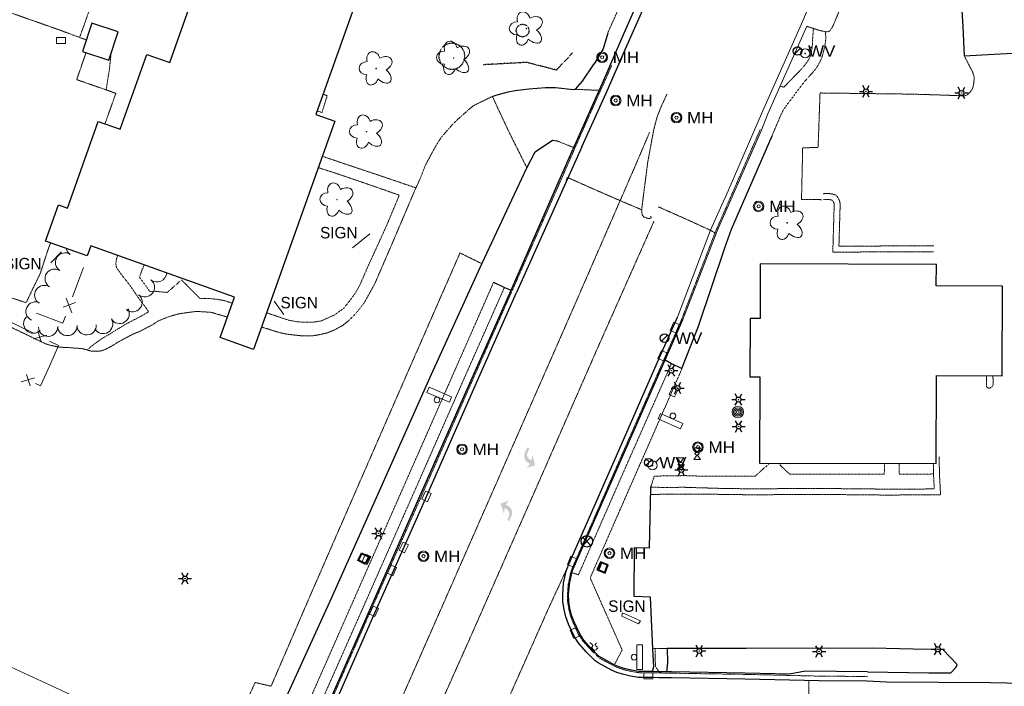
# Model space of a CAD drawing. Extents: x 386588 to 390135, y 96998 to 113606.
# Tile 9 of 92: x 387233 to 387647, y 97988 to 98268. Entities that reach past the tile are written whole.
import ezdxf
from ezdxf.enums import TextEntityAlignment as Align

# ---------------------------------------------------------------- set-up
doc = ezdxf.new("R2010")
doc.units = 0
doc.header["$MEASUREMENT"] = 0
for name, pattern in [('Wisdot1', [0.0625, 0.03125, -0.03125]), ('Wisdot2', [0.125, 0.0625, -0.0625]), ('Wisdot3', [0.1875, 0.125, -0.0625]), ('Wisdot5', [0.1, 0.05, -0.05]), ('Wisdot6', [0.375, 0.125, -0.0625, 0.03125, -0.0625, 0.03125, -0.0625])]:
    doc.linetypes.add(name, pattern=pattern)
for name, color, linetype, lineweight in [('E_BLD', 241, 'Continuous', 25), ('E_BLD_HvyDash', 241, 'Wisdot3', 25), ('E_DRN', 40, 'Continuous', 15), ('E_DTM_SlopeTop', 3, 'Wisdot1', 25), ('E_DWY', 2, 'Wisdot3', 15), ('E_LAND_Vegetation', 3, 'Continuous', 15), ('E_LTG', 21, 'Continuous', 25), ('E_MISCPROP', 30, 'Continuous', 15), ('E_MISCPROP_Railing', 30, 'Continuous', 15), ('E_PATH_Sidewalk', 2, 'Wisdot5', 15), ('E_RDWY', 21, 'Continuous', 25), ('E_RDWY_AsphConc', 200, 'Continuous', 25), ('E_RDWY_C_and_G', 21, 'Continuous', 25), ('E_RDWY_PavtEdge', 200, 'Wisdot3', 15), ('E_SGN', 21, 'Continuous', 15), ('E_SIG', 5, 'Continuous', 30), ('E_STRUCT_Joint', 200, 'Wisdot3', 15), ('E_UTL_AG', 30, 'Continuous', 15), ('E_UTL_MH', 30, 'Continuous', 15), ('E_UTL_W', 5, 'Continuous', 25), ('E_UTL_WHydrant', 4, 'Continuous', 15), ('E_WTR_FlowLine', 4, 'Wisdot6', 15), ('P_EC_Misc', 4, 'Wisdot2', 25), ('P_PM', 7, 'Continuous', 25)]:
    doc.layers.add(name, color=color, linetype=linetype, lineweight=lineweight)
doc.layers.add('P2S1_Complete', color=7, linetype='Continuous', lineweight=15, transparency=0.9)
doc.styles.add('Style-dot_font5', font='dot_font5.shx')

# ---------------------------------------------------------------- blocks, each defined once
blk = doc.blocks.new('BSGN')
at = {"layer": 'E_SGN', "style": 'Style-dot_font5'}
blk.add_text('SIGN', height=12, dxfattribs=at).set_placement((0.0004433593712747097, 0), align=Align.MIDDLE_CENTER)
blk = doc.blocks.new('HYD')
at = {"layer": 'E_UTL_WHydrant'}
for p, q in [((-3.83600000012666, 3.837999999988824), (-8.317000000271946, 8.317999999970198)), ((3.838999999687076, 3.837999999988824), (8.31899999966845, 8.317999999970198))]:
    blk.add_line(p, q, dxfattribs=at)
for radius in [5.484997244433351, 0.4195217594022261]:
    blk.add_circle((-0.000391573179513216, 0.0004718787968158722), radius, dxfattribs=at)
blk = doc.blocks.new('INLET')
at = {"layer": 'E_DRN', "flags": 128}
blk.add_lwpolyline([(-7.5, 10), (7.5, 10), (7.5, 0), (-7.5, 0)], close=True, dxfattribs=at)
blk = doc.blocks.new('LPOL')
at = {"layer": 'E_LTG'}
for p, q in [((-4, 0), (-1.5, 0)), ((-0.75, 1.299000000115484), (-2, 3.464000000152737)), ((0.75, 1.299000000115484), (2, 3.464000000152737)), ((1.5, 0), (4, 0)), ((-2, -3.464000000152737), (-0.75, -1.299000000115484)), ((2, -3.464000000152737), (0.75, -1.299000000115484))]:
    blk.add_line(p, q, dxfattribs=at)
for radius in [1.5, 1.5, 1.5, 0.125]:
    blk.add_circle((0, 0), radius, dxfattribs=at)
blk = doc.blocks.new('MH')
at = {"layer": 'E_UTL_MH'}
for radius in [5, 4, 1.5]:
    blk.add_circle((3.053387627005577e-05, -0.0003567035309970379), radius, dxfattribs=at)
at = {"layer": 'E_UTL_MH', "style": 'Style-dot_font5', "width": 1.111111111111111}
blk.add_text('MH', height=10.8, dxfattribs=at).set_placement((10, -0.001000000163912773), align=Align.MIDDLE_LEFT)
blk = doc.blocks.new('MTR')
at = {"layer": 'E_UTL_AG', "flags": 128}
for points in [[(-3.75, 6.495000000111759), (3.75, 6.495000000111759), (0, 1.25)], [(-3.75, -6.495000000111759), (3.75, -6.495000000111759), (0, -1.25)]]:
    blk.add_lwpolyline(points, close=True, dxfattribs=at)
at = {"layer": 'E_UTL_AG'}
blk.add_ellipse((0, 0), major_axis=(2.5, 0), ratio=0.5, dxfattribs=at)
blk = doc.blocks.new('PBX')
at = {"layer": 'E_SIG'}
for p, q in [((4.944999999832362, 5.103999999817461), (-5.132000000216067, -5.077000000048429)), ((-5.132000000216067, 5), (5.03899999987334, -5.171000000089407))]:
    blk.add_line(p, q, dxfattribs=at)
blk.add_circle((-8.966494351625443e-05, 0.0004826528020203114), 7.214024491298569, dxfattribs=at)
blk = doc.blocks.new('POLE')
at = {"layer": 'E_MISCPROP'}
for radius in [4.463423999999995, 3.347567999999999, 2.231711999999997, 1.115855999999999]:
    blk.add_circle((0.0004759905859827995, -0.00033181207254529), radius, dxfattribs=at)
blk = doc.blocks.new('SGN')
at = {"flags": 128}
blk.add_lwpolyline([(-15, 3.500000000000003), (-15, 10.5), (15, 10.5), (15, 3.499999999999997)], close=True, dxfattribs=at)
blk.add_circle((0, 0), 3.500000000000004)
blk = doc.blocks.new('SIGN')
at = {"layer": 'E_SGN', "lineweight": 13, "style": 'Style-dot_font5'}
blk.add_text('SIGN', height=12, dxfattribs=at).set_placement((0.0004433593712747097, 0), align=Align.MIDDLE_CENTER)
blk = doc.blocks.new('DTRE')
at = {"layer": 'E_LAND_Vegetation'}
blk.add_circle((-0.1836800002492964, 0), 0.1831067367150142, dxfattribs=at)
for centre, major_axis, ratio in [((-1.870302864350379, 5.319684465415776), (1.359319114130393, -4.981118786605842), 0.7828630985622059), ((4.055502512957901, 2.735869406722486), (-5.27227899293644, -2.928492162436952), 0.6919162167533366), ((-5.871854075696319, 0.1519894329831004), (4.932001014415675, -0.1226139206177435), 0.8320222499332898), ((-2.492468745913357, -5.243435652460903), (1.802061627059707, 4.856219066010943), 0.7168956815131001), ((3.542152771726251, -3.706719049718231), (-5.012431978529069, 4.581562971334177), 0.5602491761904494)]:
    blk.add_ellipse(centre, major_axis=major_axis, ratio=ratio, start_param=1.570796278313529, end_param=4.712388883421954, dxfattribs=at)
blk = doc.blocks.new('WV')
at = {"layer": 'E_UTL_W'}
blk.add_line((-2.82799999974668, -2.82799999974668), (2.828000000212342, 2.828000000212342), dxfattribs=at)
blk.add_circle((0.0003282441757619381, 0.0003653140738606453), 4, dxfattribs=at)
at = {"layer": 'E_UTL_W', "style": 'Style-dot_font5', "width": 1.111111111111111}
blk.add_text('WV', height=10.8, dxfattribs=at).set_placement((10, 0), align=Align.MIDDLE_LEFT)

msp = doc.modelspace()

# ---------------------------------------------------------------- hatches: boundary and pattern name
at = {"layer": 'P_PM', "linetype": 'Continuous', "lineweight": 25}
h = msp.add_hatch(color=7, dxfattribs=at)
edge = h.paths.add_edge_path()
edge.add_line((387447.4199958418, 98087.70032315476), (387446.5040313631, 98088.1015825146))
edge.add_line((387446.5040313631, 98088.1015825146), (387445.4651708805, 98085.7301504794))
edge.add_line((387445.4651708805, 98085.7301504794), (387445.496168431, 98085.80386614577))
edge.add_arc((387448.5016712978, 98084.48722113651), 3.281250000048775, 156.3428264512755, 246.3427839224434)
edge.add_line((387447.1850240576, 98081.48171924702), (387447.1063302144, 98081.51652578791))
edge.add_line((387447.1063302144, 98081.51652578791), (387447.7145306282, 98081.25008957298))
edge.add_line((387447.7145306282, 98081.25008957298), (387446.2209776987, 98079.49052580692))
edge.add_line((387446.2209776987, 98079.49052580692), (387449.7928917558, 98080.65622172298))
edge.add_line((387449.7928917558, 98080.65622172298), (387448.6681808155, 98085.03444913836))
edge.add_line((387448.6681808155, 98085.03444913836), (387448.3623344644, 98082.70131576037))
edge.add_line((387448.3623344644, 98082.70131576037), (387447.8377907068, 98082.93110034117))
edge.add_arc((387448.74067654, 98085.02746877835), 2.282534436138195, 156.6983504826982, 246.698917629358, ccw=False)
edge.add_line((387446.6443170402, 98085.93037536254), (387447.4199958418, 98087.70032315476))
h = msp.add_hatch(color=7, dxfattribs=at)
edge = h.paths.add_edge_path()
edge.add_line((387438.1713338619, 98057.56820494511), (387439.1110158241, 98057.22615551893))
edge.add_line((387439.1110158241, 98057.22615551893), (387439.9965817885, 98059.65899211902))
edge.add_line((387439.9965817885, 98059.65899211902), (387439.9703467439, 98059.58345027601))
edge.add_arc((387436.8870200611, 98060.70581302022), 3.281249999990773, 339.9979717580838, 429.9979292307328)
edge.add_line((387438.0093850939, 98063.78913886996), (387438.0901378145, 98063.7594199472))
edge.add_line((387438.0901378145, 98063.7594199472), (387437.4661889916, 98063.98654076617))
edge.add_line((387437.4661889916, 98063.98654076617), (387438.8445297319, 98065.83774086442))
edge.add_line((387438.8445297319, 98065.83774086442), (387435.354195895, 98064.44670286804))
edge.add_line((387435.354195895, 98064.44670286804), (387436.7557356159, 98060.14908301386))
edge.add_line((387436.7557356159, 98060.14908301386), (387436.9122201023, 98062.496968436))
edge.add_line((387436.9122201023, 98062.496968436), (387437.4503458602, 98062.30109149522))
edge.add_arc((387436.6829423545, 98060.15142749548), 2.282534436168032, -19.646504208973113, 70.3540629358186, ccw=False)
edge.add_line((387438.8325987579, 98059.38400271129), (387438.1713338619, 98057.56820494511))

# ---------------------------------------------------------------- linework, layer by layer
at = {"layer": 'E_BLD'}
for p, q in [((387296.2439999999, 98249.74200000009), (387317.23, 98308.57400000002)), ((387378.577, 98286.68999999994), (387357.632, 98227.9750000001)), ((387263.568, 98266.30899999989), (387259.628, 98254.44699999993)), ((387274.598, 98262.64500000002), (387263.568, 98266.30899999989)), ((387270.6570000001, 98250.78300000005), (387274.598, 98262.64500000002)), ((387259.628, 98254.44699999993), (387270.6570000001, 98250.78300000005)), ((387275.423, 98221.7080000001), (387286.645, 98253.16599999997)), ((387286.645, 98253.16599999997), (387296.2439999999, 98249.74200000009)), ((387253.25, 98188.58899999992), (387266.233, 98224.98600000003)), ((387266.233, 98224.98600000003), (387275.423, 98221.7080000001)), ((387365.709, 98225.09300000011), (387331.523, 98129.25900000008)), ((387357.632, 98227.9750000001), (387365.709, 98225.09300000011)), ((387244.0970000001, 98174.78399999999), (387249.4990000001, 98189.92699999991)), ((387249.4990000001, 98189.92699999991), (387253.25, 98188.58899999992)), ((387261.534, 98168.56400000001), (387244.0970000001, 98174.78399999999)), ((387263.0260000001, 98172.74600000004), (387261.534, 98168.56400000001)), ((387323.4809999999, 98151.1810000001), (387263.0260000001, 98172.74600000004)), ((387544.4639999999, 98165.21600000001), (387544.389, 98142.2479999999)), ((387618.4879999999, 98164.97699999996), (387544.4639999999, 98165.21600000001)), ((387618.4580000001, 98155.93399999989), (387618.4879999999, 98164.97699999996)), ((387646.2550000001, 98155.84499999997), (387618.4580000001, 98155.93399999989)), ((387646.1340000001, 98118.1939999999), (387646.2550000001, 98155.84499999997)), ((387317.4510000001, 98134.2790000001), (387323.4809999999, 98151.1810000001)), ((387540.2, 98142.26099999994), (387540.122, 98117.73200000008)), ((387544.389, 98142.2479999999), (387540.2, 98142.26099999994)), ((387331.523, 98129.25900000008), (387317.4510000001, 98134.2790000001)), ((387540.122, 98117.73200000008), (387544.247, 98117.71900000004)), ((387544.247, 98117.71900000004), (387544.1300000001, 98081.53099999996)), ((387618.433, 98081.29099999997), (387618.5530000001, 98118.28300000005)), ((387618.5530000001, 98118.28300000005), (387646.1340000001, 98118.1939999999)), ((387544.1300000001, 98081.53099999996), (387618.433, 98081.29099999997))]:
    msp.add_line(p, q, dxfattribs=at)
at = {"layer": 'E_BLD_HvyDash', "flags": 128}
for points in [[(387472.8769999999, 98006.22699999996), (387474.1669999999, 98004.83900000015)], [(387474.9550000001, 98005.16300000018), (387475.6359999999, 98005.96400000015)], [(387474.1669999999, 98004.83900000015), (387473.531, 98004.0669999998)], [(387473.531, 98004.0669999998), (387474.8459999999, 98002.62800000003)], [(387474.8459999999, 98002.62800000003), (387476.2489999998, 98003.8879999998)], [(387476.2489999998, 98003.8879999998), (387474.9550000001, 98005.16300000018)]]:
    msp.add_lwpolyline(points, dxfattribs=at)
at = {"layer": 'E_DTM_SlopeTop', "flags": 128}
msp.add_lwpolyline([(387465.514, 98253.75900000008), (387458.7799999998, 98246.57800000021), (387446.2749999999, 98249.78599999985), (387428.0269999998, 98248.80200000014)], dxfattribs=at)
at = {"layer": 'E_DWY', "flags": 128}
for points in [[(387184.8500000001, 98308.97799999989), (387182.841, 98301.7749999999), (387182.274, 98299.60499999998), (387181.7779999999, 98297.85899999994), (387181.2579999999, 98295.99699999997), (387180.9040000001, 98294.74399999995), (387180.662, 98293.45399999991), (387180.5830000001, 98292.44299999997), (387180.602, 98291.55499999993), (387180.845, 98290.58400000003), (387181.2919999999, 98289.74600000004), (387181.8970000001, 98288.99200000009), (387182.827, 98287.902), (387183.6910000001, 98287.179), (387184.3899999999, 98286.68599999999), (387185.6189999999, 98285.93699999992), (387186.912, 98285.03799999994), (387193.645, 98279.804), (387197.76, 98278.11499999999), (387198.7960000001, 98281.41599999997), (387249.9410000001, 98263.41100000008), (387261.2150000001, 98259.22600000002)], [(387564.023, 98264.98699999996), (387568.9820000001, 98263.36499999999), (387571.0249999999, 98262.8600000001), (387571.905, 98262.63299999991), (387572.7439999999, 98262.59700000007), (387573.639, 98263.00499999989), (387574.4310000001, 98263.97699999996), (387575.2150000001, 98265.48200000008), (387576.422, 98268.4750000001), (387583.2649999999, 98284.75099999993), (387583.8260000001, 98286.1540000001), (387585.301, 98289.5560000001), (387585.3999999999, 98290.7790000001), (387585.094, 98291.81400000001), (387584.406, 98292.52799999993), (387583.791, 98293.05199999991), (387583.227, 98293.57400000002), (387578.5889999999, 98298.62899999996)], [(387261.0919999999, 98253.9609999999), (387257.1470000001, 98242.57799999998), (387273.602, 98236.82300000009), (387269.0390000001, 98223.9850000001)], [(387630.1950000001, 98252.59000000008), (387633.719, 98245.77600000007), (387634.3810000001, 98243.69999999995), (387634.2660000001, 98241.18599999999), (387633.7, 98238.85199999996), (387632.9879999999, 98237.63500000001), (387631.399, 98236.0859999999), (387630.4609999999, 98235.804), (387629.4539999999, 98235.77200000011), (387618.976, 98236.1499999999), (387607.4369999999, 98236.48900000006), (387569.5900000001, 98236.9609999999), (387568.7709999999, 98214.13400000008), (387562.2949999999, 98213.8770000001), (387562.031, 98202.37599999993), (387561.8049999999, 98192.24200000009), (387570.3999999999, 98192.14299999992)], [(387424.172, 98231.76600000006), (387431.8490000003, 98235.50700000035)], [(387424.172, 98231.76600000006), (387422.466, 98230.48600000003), (387420.1440000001, 98228.38199999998), (387417.47, 98226.0390000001), (387415.3540000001, 98223.98099999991), (387412.5719999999, 98220.85499999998), (387410.5290000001, 98218.45100000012), (387408.997, 98216.25600000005), (387407.372, 98213.42599999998), (387405.8740000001, 98210.65899999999), (387404.544, 98208.179), (387403.7239999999, 98206.62100000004), (387402.6939999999, 98204.06400000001), (387401.6699999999, 98201.28799999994), (387399.4439999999, 98196.50699999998), (387391.423, 98177.66999999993), (387382.523, 98157.0149999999), (387378.084, 98148.95399999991), (387374.4110000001, 98144.2620000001), (387371.612, 98141.5149999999), (387369.111, 98139.40599999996), (387365.3729999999, 98137.37599999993), (387362.388, 98136.17100000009), (387359.3570000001, 98135.49099999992), (387356.807, 98135.04799999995), (387354.578, 98134.88899999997), (387351.469, 98134.98999999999), (387348.4909999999, 98135.30099999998), (387345.8940000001, 98135.63199999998), (387343.7409999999, 98135.99600000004), (387341.784, 98136.51300000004), (387339.943, 98137.06700000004), (387337.8149999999, 98137.76099999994), (387336.825, 98138.06300000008), (387334.868, 98138.63500000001)], [(387570.936, 98194.6540000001), (387573.2820000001, 98194.74900000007), (387574.814, 98194.53700000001), (387576.4950000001, 98193.94500000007), (387577.5889999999, 98192.15500000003), (387577.969, 98190.86199999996), (387578.0460000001, 98189.70500000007), (387578.0090000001, 98188.89899999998), (387577.5290000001, 98172.65100000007), (387617.4140000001, 98172.74200000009)], [(387571.0360000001, 98192.15599999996), (387573.1599999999, 98192.24200000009), (387574.2220000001, 98192.09499999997), (387574.8260000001, 98191.88299999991), (387575.2830000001, 98191.13299999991), (387575.493, 98190.42100000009), (387575.5419999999, 98189.679), (387575.5109999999, 98188.99399999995), (387574.9539999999, 98170.14400000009), (387617.4199999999, 98170.24200000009)], [(387320.5009999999, 98142.82899999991), (387313.5360000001, 98144.8629999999), (387311.767, 98144.96999999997), (387307.4939999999, 98145.2209999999), (387303.5689999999, 98144.72699999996), (387299.9480000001, 98144.17500000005), (387296.659, 98143.2479999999), (387293.9129999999, 98142.2350000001), (387291.422, 98141.21600000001), (387288.885, 98139.54499999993), (387286.3640000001, 98138.24699999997), (387283.702, 98136.85499999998), (387281.0730000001, 98135.79000000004), (387278.581, 98134.5249999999), (387276.4369999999, 98133.37599999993), (387274.398, 98132.26399999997), (387272.558, 98131.06000000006), (387270.7039999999, 98130.02600000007), (387269.0249999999, 98129.18500000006), (387267.473, 98128.65599999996), (387265.6429999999, 98128.44699999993), (387264.24, 98128.5020000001), (387263.7290000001, 98128.49200000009), (387262.2890000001, 98128.78199999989), (387261.1100000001, 98129.1399999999), (387259.6440000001, 98129.57199999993), (387257.652, 98129.72799999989), (387255.2620000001, 98129.9040000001), (387253.1969999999, 98130.09000000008), (387251.5600000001, 98130.12400000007), (387249.2109999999, 98130.30000000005), (387247.659, 98130.65500000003), (387246.581, 98130.87899999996), (387245.0360000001, 98131.294), (387244.2679999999, 98131.51300000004), (387215.6000000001, 98145.26399999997), (387186.0260000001, 98159.90500000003), (387168.5970000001, 98168.92200000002), (387160.6950000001, 98172.57799999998), (387157.375, 98174.48200000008), (387155.814, 98175.92500000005), (387155.0020000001, 98177.49200000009), (387154.5700000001, 98178.60899999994), (387154.463, 98180.31300000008), (387154.915, 98181.77300000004), (387156.017, 98182.26900000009), (387157.365, 98182.17599999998), (387158.3640000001, 98181.83499999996), (387159.122, 98181.554), (387201.1170000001, 98163.17699999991), (387227.362, 98151.71500000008), (387235.578, 98148.95999999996), (387236.1410000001, 98149.30499999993), (387236.567, 98150.29700000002), (387241.7520000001, 98161.01900000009), (387245.4240000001, 98172.10899999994), (387246.189, 98174.03799999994)], [(387639.5149999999, 98118.21500000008), (387639.5390000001, 98115.02000000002), (387639.5530000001, 98113.65699999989), (387639.8019999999, 98113.30799999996), (387640.1710000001, 98113.10400000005), (387640.605, 98113.00399999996), (387641.0760000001, 98113.04799999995), (387641.5290000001, 98113.29499999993), (387641.851, 98113.58400000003), (387642.04, 98113.875), (387642.2379999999, 98114.19299999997), (387642.3729999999, 98114.58400000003), (387642.25, 98118.206)], [(387619.639, 98084.15800000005), (387619.7919999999, 98076.94100000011), (387620.2420000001, 98068.14500000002), (387596.0549999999, 98068.1000000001), (387573.659, 98068.32000000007), (387556.4990000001, 98068.33199999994), (387543.0859999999, 98068.16599999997), (387527.5630000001, 98068.38899999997), (387510.4129999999, 98068.48200000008), (387498.3714369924, 98068.35293399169)], [(387617.199, 98081.29499999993), (387617.2930000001, 98076.85100000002), (387617.611, 98070.6399999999), (387596.0649999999, 98070.6000000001), (387573.672, 98070.82000000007), (387556.4850000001, 98070.83199999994), (387543.088, 98070.66599999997), (387527.5870000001, 98070.88899999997), (387512.676, 98071.342)]]:
    msp.add_lwpolyline(points, dxfattribs=at)
at = {"layer": 'E_LAND_Vegetation'}
for centre, radius, start, end in [((387256.6527826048, 98172.60667975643), 4.059852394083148, 192.6438638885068, 237.3325277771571), ((387252.271532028, 98165.77164012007), 4.059852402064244, 57.34785000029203, 237.3325277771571), ((387247.8902814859, 98158.93660043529), 4.059852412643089, 57.34785000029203, 237.3325277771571), ((387290.9333840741, 98161.62741118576), 4.059852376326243, 230.509038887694, 356.0293750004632), ((387243.5090309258, 98152.10156074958), 4.059852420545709, 57.34785000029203, 237.3325277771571), ((387285.7694130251, 98155.36270638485), 4.059852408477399, 230.509038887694, 50.49371666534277), ((387280.6054419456, 98149.09800155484), 4.059852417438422, 230.509038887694, 50.49371666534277), ((387239.8433540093, 98145.18140857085), 4.059852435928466, 64.91526944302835, 244.8999472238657), ((387275.1887974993, 98144.17207324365), 4.059852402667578, 211.340336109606, 31.32501388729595), ((387238.9076568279, 98140.10228496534), 4.059852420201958, 135.4480166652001, 315.4326944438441), ((387268.2541177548, 98139.95030341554), 4.059852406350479, 211.340336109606, 31.32501388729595), ((387245.1070279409, 98138.79541391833), 4.059852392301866, 182.148597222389, 2.133275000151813), ((387253.2200505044, 98139.09870934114), 4.05985239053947, 182.148597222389, 2.133275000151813), ((387261.3330730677, 98139.40200478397), 4.059852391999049, 182.148597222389, 2.133275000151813)]:
    msp.add_arc(centre, radius, start, end, dxfattribs=at)
at = {"layer": 'E_MISCPROP_Railing'}
for p, q in [((387252.7520000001, 98150.71699999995), (387255.0390000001, 98144.64100000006)), ((387256.6710000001, 98149.01699999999), (387251.4709999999, 98147.02600000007)), ((387238.9790000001, 98133.74300000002), (387244.6359999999, 98135.25499999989)), ((387240.8530000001, 98137.10899999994), (387242.1780000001, 98132.26600000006)), ((387239.3459999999, 98117.3500000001), (387233.746, 98115.63899999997)), ((387237.5919999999, 98113.91999999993), (387236.0970000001, 98118.71299999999))]:
    msp.add_line(p, q, dxfattribs=at)
at = {"layer": 'E_MISCPROP_Railing', "flags": 128}
for points in [[(387260.014, 98163.63400000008), (387255.432, 98151.348)], [(387252.4029999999, 98143.22600000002), (387251.3189999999, 98140.3189999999), (387240.297, 98144.54799999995)], [(387228.0320000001, 98141.40699999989), (387238.6510000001, 98136.20399999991)], [(387245.6699999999, 98132.76399999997), (387249.534, 98130.87100000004), (387245.801, 98122.52600000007)], [(387245.801, 98122.52600000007), (387241.952, 98113.92299999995), (387239.76, 98114.90100000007)], [(387220.3289999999, 97999.9609999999), (387246.024, 97988.19900000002), (387285.7520000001, 97969.65699999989), (387323.206, 97952.17299999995)]]:
    msp.add_lwpolyline(points, dxfattribs=at)
at = {"layer": 'E_PATH_Sidewalk', "flags": 128}
for points in [[(387480.3507948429, 98262.11361490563), (387491.4378091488, 98287.00562185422), (387507.3418297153, 98322.81963184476), (387515.3418399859, 98340.67563682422), (387516.2491427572, 98343.77345145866), (387516.5558426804, 98345.6806381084), (387516.7063146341, 98348.0233495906), (387516.8068453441, 98350.97763932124), (387516.6147661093, 98353.67792232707), (387515.6938484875, 98357.75764070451), (387515.3338494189, 98359.76664111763), (387518.6468476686, 98355.0116404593), (387527.7898513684, 98359.15364249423)], [(387265.8130000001, 98281.44999999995), (387263.148, 98273.78399999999), (387261.584, 98269.28600000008), (387260.085, 98264.96500000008), (387258.351, 98260.2890000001)], [(387549.4040000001, 98218.96799999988), (387553.0800000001, 98227.65100000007), (387554.2320000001, 98229.92699999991), (387555.8459999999, 98232.25600000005), (387557.703, 98234.64100000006), (387559.4569999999, 98237.04900000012), (387561.2250000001, 98239.34700000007), (387563.1769999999, 98241.8459999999), (387564.8589999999, 98243.79000000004), (387566.294, 98245.29700000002), (387567.7720000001, 98247.04900000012), (387568.5900000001, 98248.28300000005), (387569.358, 98249.66800000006), (387569.9939999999, 98251.02399999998), (387570.473, 98252.3189999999), (387570.9299999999, 98253.973), (387571.3959999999, 98255.75799999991), (387571.767, 98257.83499999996), (387572.0179999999, 98259.51600000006), (387571.9029999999, 98262.63400000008)], [(387566.821, 98264.07199999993), (387566.452, 98259.54799999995), (387566.436, 98257.6540000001), (387566.1810000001, 98255.65299999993), (387565.9269999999, 98254.08700000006), (387565.483, 98252.42999999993), (387564.8840000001, 98251.10199999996), (387563.9709999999, 98249.69299999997), (387562.8370000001, 98248.19999999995), (387561.5930000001, 98246.81600000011), (387559.638, 98244.82799999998), (387557.4750000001, 98242.55499999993), (387555.966, 98241), (387555.1599999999, 98240.17800000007), (387554.6410000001, 98239.706), (387554.5220000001, 98239.56799999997), (387554.2890000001, 98239.36499999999), (387552.828, 98239.83499999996)], [(387271.618, 98253.67599999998), (387271.47, 98252.45699999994), (387270.8659999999, 98246.69299999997), (387269.514, 98238.25300000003)], [(387360.652, 98236.44100000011), (387362.4350000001, 98235.84400000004), (387360.2450000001, 98228.76000000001), (387358.1669999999, 98229.47399999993)], [(387360.456, 98210.36599999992), (387368.625, 98207.58700000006), (387386.2120000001, 98201.70999999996), (387399.723, 98197.10400000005)], [(387358.75, 98205.5859999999), (387366.544, 98203.07499999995), (387381.0519999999, 98198.12199999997), (387392.746, 98194.01600000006), (387387.5360000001, 98181.5830000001), (387383.0249999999, 98171.65800000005), (387379.2490000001, 98163.402), (387376.298, 98156.55700000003), (387374.175, 98152.75900000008), (387371.9240000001, 98149.68800000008), (387369.4210000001, 98146.60499999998), (387365.6089999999, 98143.79300000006), (387359.925, 98141.2080000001), (387356.0279999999, 98140.64100000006), (387352.2290000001, 98140.65800000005), (387349.358, 98140.94999999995), (387346.466, 98141.48999999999), (387343.1910000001, 98142.51300000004), (387340.3049999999, 98143.55199999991), (387338.6329999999, 98144.08199999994), (387336.997, 98144.60400000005)], [(387274.314, 98168.71900000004), (387274.1310000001, 98168.21900000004), (387273.7520000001, 98166.652), (387273.6189999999, 98165.11899999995), (387273.8430000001, 98163.73999999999), (387274.426, 98162.83700000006), (387275.5020000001, 98161.30300000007), (387276.5419999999, 98159.91100000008), (387277.932, 98158.19800000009), (387279.3970000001, 98156.29799999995), (387280.7990000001, 98154.30000000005), (387282.2220000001, 98152.17699999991), (387283.763, 98150.00300000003), (387284.996, 98148.37999999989), (387286.125, 98146.91299999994), (387286.9029999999, 98145.86400000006), (387287.3659999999, 98145.06000000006), (387283.9720000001, 98143.10199999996), (387278.5330000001, 98140.27300000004), (387274.2239999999, 98137.69900000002), (387270.5060000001, 98135.41100000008), (387267.6850000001, 98133.78799999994), (387266.3530000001, 98132.80199999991), (387264.834, 98131.74099999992), (387263.2930000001, 98130.56400000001), (387261.5530000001, 98129.00600000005)], [(387322.585, 98148.66999999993), (387319.304, 98149.73600000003), (387315.713, 98150.3629999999), (387313.6070000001, 98150.55199999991), (387311.743, 98150.68399999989), (387310.6329999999, 98150.71600000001), (387309.936, 98150.67800000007), (387309.0249999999, 98150.58499999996), (387306.4339999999, 98153.15299999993), (387301.1899999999, 98158.44100000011), (387295.3729999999, 98153.32799999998), (387295.219, 98153.17100000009), (387290.1939999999, 98153.66100000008), (387287.811, 98153.60299999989), (387286.1429999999, 98156.07899999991), (387283.5120000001, 98159.5859999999), (387284.0209999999, 98160.98699999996), (387284.6499999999, 98162.7209999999), (387285.1329999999, 98163.81700000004), (387285.4650000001, 98164.74099999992)], [(387413.977, 98115.66500000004), (387432.3990000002, 98157.47800000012)], [(387418.3640000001, 98113.36400000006), (387436.932, 98155.304)], [(387489.037, 98082.43399999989), (387507.182, 98123.40700000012)], [(387493.6940000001, 98080.50400000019), (387511.568, 98121.17199999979)], [(387393.0640000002, 98068.2379999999), (387413.977, 98115.66500000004)], [(387397.5449999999, 98066.13599999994), (387418.3640000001, 98113.36400000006)], [(387468.0499999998, 98034.62000000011), (387489.037, 98082.43399999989)], [(387472.9619999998, 98033.29600000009), (387493.6940000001, 98080.50400000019)], [(387547.9510000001, 98081.51799999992), (387547.9539999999, 98080.85800000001), (387546.0560000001, 98079.44500000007), (387542.425, 98076.07600000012), (387530.1540000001, 98076.01000000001), (387518.595, 98076.06099999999), (387512.666, 98076.25900000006)], [(387596.7220000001, 98081.36199999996), (387596.6669999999, 98079.98600000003), (387596.5919999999, 98076.83799999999), (387587.423, 98076.82799999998), (387570.5900000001, 98076.81099999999), (387556.8060000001, 98076.92599999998), (387555.4820000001, 98078.07799999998), (387552.798, 98080.69200000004), (387552.781, 98081.50300000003)], [(387617.291, 98076.95299999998), (387612.548, 98076.86800000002), (387602.7820000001, 98076.87199999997), (387602.818, 98080.2919999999), (387602.8200000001, 98081.34100000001)], [(387498.4040000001, 98071.37000000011), (387499.912, 98076.04799999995)], [(387499.912, 98076.04799999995), (387512.6660000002, 98076.25900000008)], [(387372.3599999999, 98021.27300000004), (387393.0640000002, 98068.2379999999)], [(387498.4040000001, 98071.37000000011), (387503.7209999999, 98071.30899999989)], [(387503.7209999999, 98071.30899999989), (387512.676, 98071.34200000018)], [(387376.949, 98019.56600000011), (387397.5449999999, 98066.13599999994)], [(387465.2910000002, 98035.46400000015), (387468.0499999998, 98034.62000000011)], [(387486.4240000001, 98002.98199999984), (387472.9619999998, 98033.29600000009)], [(387352.6069999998, 97976.50100000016), (387372.3599999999, 98021.27300000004)], [(387356.8429999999, 97974.179), (387376.949, 98019.56600000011)], [(387483.1239999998, 97996.83499999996), (387486.4240000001, 98002.98199999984)]]:
    msp.add_lwpolyline(points, dxfattribs=at)
at = {"layer": 'E_RDWY'}
msp.add_line((387469.4269999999, 98214.2749999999), (387441.9834702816, 98153.1027746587, 1600.012), dxfattribs=at)
at = {"layer": 'E_RDWY', "flags": 128}
for points in [[(387469.4269999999, 98214.2749999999), (387479.686, 98236.87800000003), (387487.851, 98255.54499999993), (387501.121, 98285.56600000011), (387519.054, 98326.91299999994), (387528.787, 98349.9439999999), (387529.9639999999, 98353.49099999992), (387530.4280000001, 98355.97600000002), (387530.6440000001, 98357.78199999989), (387530.689, 98358.88400000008), (387530.0306809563, 98361.23680574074)], [(387628.926, 98276.15999999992), (387629.6359999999, 98264.76799999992), (387630.1950000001, 98252.59000000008)], [(387630.1939999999, 98252.62199999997), (387660.5689999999, 98254.27799999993), (387680.3899999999, 98255.45200000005), (387733.348, 98257.9169999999), (387763.0490000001, 98259.11800000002), (387786.4140000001, 98260.6129999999), (387829.6629999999, 98262.35800000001), (387837.9129999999, 98262.554)], [(387668.824, 98000.40699999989), (387668.8659999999, 97988.71800000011), (387641.28, 97989.23900000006), (387597.564, 97989.48200000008), (387589.4487011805, 97989.86722365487)], [(387589.4910000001, 97993.86700000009), (387615.388, 97993.38899999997), (387624.5260000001, 97993.37199999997)]]:
    msp.add_lwpolyline(points, dxfattribs=at)
at = {"layer": 'E_RDWY_AsphConc'}
for p, q in [((387480.3507948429, 98262.11361490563, 1601.323), (387478.4178780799, 98255.46032637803)), ((387478.4178780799, 98255.46032637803), (387474.5809999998, 98249.16399999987))]:
    msp.add_line(p, q, dxfattribs=at)
at = {"layer": 'E_RDWY_AsphConc', "flags": 128}
for points in [[(387431.8489999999, 98235.50700000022), (387432.8659999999, 98235.83900000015), (387438.4745358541, 98237.48805144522), (387438.4745358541, 98237.48805144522), (387441.3900000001, 98238.04999999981), (387441.3900000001, 98238.04999999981), (387447.1234083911, 98238.68951243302), (387447.1234083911, 98238.68951243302), (387454.2280000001, 98239.2749999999), (387454.2280000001, 98239.2749999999), (387458.3768738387, 98239.25696557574), (387458.3768738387, 98239.25696557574), (387465.7800000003, 98238.37199999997), (387465.7800000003, 98238.37199999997), (387466.8730000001, 98238.51099999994), (387469.7760000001, 98241.9589999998), (387474.5809999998, 98249.16399999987)], [(387343.1809999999, 97955.46400000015), (387339.9589999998, 97957.42100000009), (387338.415, 97961.06000000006), (387336.8760000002, 97962.24200000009), (387343.852, 97980.04000000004), (387364.2489999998, 98024.82599999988), (387385.5049999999, 98072.42700000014), (387406.3420000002, 98118.8620000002), (387427.4399999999, 98165.25799999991), (387446.3659999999, 98205.56399999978), (387449.7990000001, 98212.2629999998), (387457.0830000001, 98217.20299999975), (387459.0609999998, 98216.84400000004)], [(387504.4509999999, 98124.82400000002), (387507.182, 98123.40700000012), (387511.568, 98121.17199999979), (387518.5079999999, 98138.95999999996), (387529.6359999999, 98171.89800000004), (387532.432, 98179.82700000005), (387549.4040000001, 98218.96799999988)], [(387432.3990000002, 98157.47800000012), (387436.932, 98155.304), (387439.6979999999, 98154.11599999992)], [(387499.1269999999, 97993.92299999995), (387499.719, 97996.1540000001), (387499.3309999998, 98003.5419999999), (387498.2790000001, 98025.16800000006), (387491.5040000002, 98025.45599999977), (387491.5929999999, 98046.06399999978), (387497.946, 98045.93800000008), (387498.4249999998, 98071.17499999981), (387498.4040000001, 98071.37000000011)], [(387591.6699999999, 98003.76699999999), (387538.5109999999, 98003.68699999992), (387505.2749999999, 98003.70300000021), (387505.4500000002, 97997.56099999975), (387505.0210000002, 97993.81100000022)], [(387624.612, 97993.37199999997), (387626.825, 97995.78499999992), (387627.273, 97996.88299999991), (387621.213, 98003.24099999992), (387608.7139999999, 98003.35199999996), (387591.6345982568, 98003.76694672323)]]:
    msp.add_lwpolyline(points, dxfattribs=at)
for points in [[(387380.2749999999, 98042.196), (387378.5839999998, 98038.91999999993), (387375.273, 98040.60099999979), (387376.8999999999, 98043.88599999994)], [(387379.7310000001, 98042.1540000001), (387378.3279999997, 98039.44700000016), (387375.7710000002, 98040.75400000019), (387377.037, 98043.446)], [(387479.2850000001, 98035.31399999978), (387480.5720000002, 98038.7749999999), (387477.3620000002, 98040.05700000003), (387475.7820000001, 98036.71499999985)], [(387479.0959999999, 98035.76099999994), (387480.1179999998, 98038.57599999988), (387477.372, 98039.70500000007), (387476.3870000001, 98036.8339999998)]]:
    msp.add_lwpolyline(points, close=True, dxfattribs=at)
at = {"layer": 'E_RDWY_C_and_G', "flags": 128}
for points in [[(387486.1217946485, 98259.60861505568), (387496.8268086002, 98283.93862182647)], [(387298.9377424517, 97835.24903439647), (387319.7229999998, 97882.36500000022), (387329.0580000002, 97903.70399999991), (387329.1140000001, 97903.86500000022), (387332.1660000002, 97910.72999999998), (387339.5899999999, 97927.57599999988), (387350.1510000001, 97951.45099999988), (387352.6370000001, 97956.97999999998), (387359.4369999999, 97972.38200000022), (387379.7599999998, 98018.58999999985), (387399.889, 98064.06499999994), (387421.2540000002, 98112.5129999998), (387439.6979999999, 98154.11599999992), (387460.568, 98201.3999999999), (387465.4180000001, 98212.4879999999), (387466.054, 98214.02300000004), (387476.7540000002, 98238.04900000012), (387478.1609999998, 98241.04900000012), (387486.1217946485, 98259.60861505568)], [(387301.2747749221, 97834.35298016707), (387321.9188849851, 97881.39642252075), (387331.2941686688, 97902.82750752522), (387331.3432816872, 97902.96870745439), (387334.4507509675, 97909.71512737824), (387341.87700349, 97926.56623863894), (387352.4342342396, 97950.43271758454), (387354.9205963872, 97955.9625230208), (387361.7247328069, 97971.37389201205), (387382.0472538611, 98017.58080304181), (387402.1757569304, 98063.05468038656), (387423.5404640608, 98111.50201626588), (387441.9834702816, 98153.1027746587)], [(387589.4487011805, 97989.86722365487), (387569.2348167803, 97990.08099146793), (387569.2348167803, 97990.08099146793), (387538.050031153, 97990.78846248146), (387507.1527139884, 97991.27929277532), (387504.9734318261, 97991.31142965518), (387501.8432207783, 97991.38441126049), (387499.0925630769, 97991.42323704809), (387493.2997527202, 97991.50107537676), (387489.9210963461, 97992.04064738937), (387486.5906124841, 97992.82444206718), (387486.5906124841, 97992.82444206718), (387484.243486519, 97993.59863942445), (387481.9875773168, 97994.6082212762), (387481.9875773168, 97994.6082212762), (387476.3340488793, 97997.61498812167), (387476.3340488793, 97997.61498812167), (387475.1221838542, 97998.48841364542), (387475.1221838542, 97998.48841364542), (387474.2509526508, 97999.29952986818), (387474.2509526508, 97999.29952986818), (387473.7746840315, 97999.7598222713), (387473.7746840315, 97999.7598222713), (387471.3310022, 98002.24861369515), (387471.3310022, 98002.24861369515), (387469.4102359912, 98004.3311133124), (387469.4102359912, 98004.3311133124), (387469.0145228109, 98004.79623701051), (387469.0145228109, 98004.79623701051), (387467.9650070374, 98006.10661831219), (387467.9650070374, 98006.10661831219), (387466.3517077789, 98008.59296910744), (387466.3517077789, 98008.59296910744), (387463.8799782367, 98013.82732803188), (387463.8799782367, 98013.82732803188), (387462.7643647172, 98016.90223575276), (387461.9713130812, 98020.07567554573), (387461.9713130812, 98020.07567554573), (387461.5288901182, 98023.21894286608), (387461.4245300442, 98026.39147757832), (387461.4245300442, 98026.39147757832), (387461.822001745, 98031.07542508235), (387461.822001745, 98031.07542508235), (387462.8777066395, 98036.11669836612), (387462.8777066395, 98036.11669836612), (387463.2491972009, 98037.24983519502), (387463.2491972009, 98037.24983519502), (387464.0252725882, 98039.11069075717), (387464.0252725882, 98039.11069075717), (387483.9785792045, 98084.61854790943), (387502.1637246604, 98125.83314395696), (387509.6349418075, 98142.7682350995)], [(387589.4909999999, 97993.86700000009), (387563.4869999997, 97994.14199999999), (387556.7280000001, 97992.85399999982), (387538.0989999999, 97993.28800000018), (387507.1910000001, 97993.7790000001), (387505.0210000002, 97993.81100000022), (387501.8900000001, 97993.88400000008), (387499.1269999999, 97993.92299999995), (387493.4709999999, 97993.99899999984), (387490.3391909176, 97994.50639984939), (387487.2514616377, 97995.23551618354), (387487.2514616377, 97995.23551618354), (387485.1468345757, 97995.92972549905), (387483.1239999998, 97996.83499999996), (387483.1239999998, 97996.83499999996), (387477.5450944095, 97999.80207950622), (387477.5450944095, 97999.80207950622), (387476.8140000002, 98000.32899999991), (387476.8140000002, 98000.32899999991), (387475.9660922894, 98001.11840205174), (387475.9660922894, 98001.11840205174), (387475.534, 98001.53599999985), (387475.534, 98001.53599999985), (387473.1390595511, 98003.97515029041), (387473.1390595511, 98003.97515029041), (387471.2769999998, 98005.99399999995), (387471.2769999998, 98005.99399999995), (387470.9550220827, 98006.37245481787), (387470.9550220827, 98006.37245481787), (387469.9270000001, 98007.65599999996), (387469.9270000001, 98007.65599999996), (387468.5660438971, 98009.75344985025), (387468.5660438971, 98009.75344985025), (387466.1830000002, 98014.79999999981), (387466.1830000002, 98014.79999999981), (387465.1553026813, 98017.63258885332), (387464.4247476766, 98020.55594493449), (387464.4247476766, 98020.55594493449), (387464.0195736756, 98023.4345708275), (387463.9240000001, 98026.33999999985), (387463.9240000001, 98026.33999999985), (387464.2944061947, 98030.70499798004), (387464.2944061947, 98030.70499798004), (387465.2910000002, 98035.46400000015), (387465.2910000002, 98035.46400000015), (387465.5805020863, 98036.34705198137), (387465.5805020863, 98036.34705198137), (387466.3109999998, 98038.09800000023), (387466.3109999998, 98038.09800000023), (387486.267, 98083.6120000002), (387504.4509999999, 98124.82400000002), (387511.946, 98141.81300000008)]]:
    msp.add_lwpolyline(points, dxfattribs=at)
at = {"layer": 'E_RDWY_PavtEdge', "flags": 128}
for points in [[(387498.4529999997, 98185.18899999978), (387498.5759999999, 98184.41800000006), (387497.7080000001, 98184.20200000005), (387495.7709999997, 98184.71499999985), (387494.787, 98185.81000000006), (387494.6630000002, 98187.80599999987), (387494.719, 98188.4580000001), (387494.6822208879, 98188.54108457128), (387497.1825322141, 98208.00843840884), (387499.6919217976, 98221.54379191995), (387501.0340384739, 98226.74353186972), (387501.0340384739, 98226.74353186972), (387502.5925841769, 98230.68502774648), (387502.5925841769, 98230.68502774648), (387505.2243147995, 98236.40496813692)], [(387492.05, 98206.62400000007), (387497.966, 98220.53300000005)], [(387492.05, 98206.62400000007), (387462.1100000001, 98137.96800000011), (387432.919, 98071.65800000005), (387400.3740000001, 97997.75600000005), (387371.639, 97932.66800000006), (387346.754, 97875.93599999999), (387318.013, 97810.75699999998), (387294.6189999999, 97757.77000000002), (387272.2849999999, 97707.21600000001), (387246.841, 97649.66500000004), (387226.557, 97603.544), (387201.274, 97545.75), (387175.348, 97487.3459999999), (387150.6200000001, 97431.18699999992), (387129.0959999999, 97382.65999999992), (387111.9920000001, 97344.04799999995)], [(387499.787, 98183.07400000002), (387476.817, 98131.48399999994), (387447.5649999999, 98064.88400000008), (387423.29, 98009.88299999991), (387403.6780000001, 97965.96900000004), (387386.3230000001, 97926.49300000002), (387364.304, 97876.36599999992), (387340.9010000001, 97823.4750000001), (387316.2890000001, 97767.6810000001), (387289.757, 97707.01799999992), (387263.1869999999, 97647.0419999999), (387236.398, 97586.01600000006), (387219.307, 97547.68800000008), (387195.075, 97492.3330000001), (387169.243, 97433.89800000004), (387146.5889999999, 97383.19999999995)]]:
    msp.add_lwpolyline(points, dxfattribs=at)
at = {"layer": 'E_SGN'}
for p, q in [((387373.0220000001, 98171.87100000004), (387380.395, 98177.73099999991)), ((387250.7520000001, 98170.24300000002), (387246.2080000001, 98165.67999999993)), ((387340.1040000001, 98149.52600000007), (387344.179, 98143.92999999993))]:
    msp.add_line(p, q, dxfattribs=at)
at = {"layer": 'E_SGN', "flags": 128}
for points in [[(387486.2230000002, 98017.21299999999), (387486.5529999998, 98018.62699999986)], [(387486.5529999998, 98018.62699999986), (387494.1839999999, 98015.32500000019)], [(387493.3399999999, 98014.04399999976), (387486.2230000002, 98017.21299999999)], [(387494.1839999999, 98015.32500000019), (387493.3399999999, 98014.04399999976)]]:
    msp.add_lwpolyline(points, dxfattribs=at)
at = {"layer": 'E_STRUCT_Joint', "flags": 128}
for points in [[(387476.7540000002, 98238.04900000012), (387466.8730000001, 98238.51099999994)], [(387446.3659999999, 98205.56399999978), (387438.5970000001, 98221.07899999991), (387431.8489999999, 98235.50700000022)], [(387459.0609999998, 98216.84400000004), (387466.054, 98214.02300000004)], [(387494.6630000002, 98187.80599999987), (387493.4509999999, 98188.42499999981), (387488.9950000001, 98190.25999999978), (387474.6340000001, 98196.5), (387463.3339999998, 98201.50999999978), (387462.889, 98200.38299999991)], [(387525.8930000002, 98177.9419999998), (387523.7259999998, 98179.20299999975), (387512.5109999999, 98184.32200000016), (387501.5899999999, 98189.15899999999)], [(387313.6600000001, 97931.80700000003), (387317.3339999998, 97939.10699999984), (387323.8369999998, 97952.44900000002), (387327.6269999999, 97960.91999999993), (387327.2319999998, 97962.90100000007), (387329.3319999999, 97967.27000000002), (387328.551, 97971.24899999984), (387325.122, 97972.97899999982), (387330.4720000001, 97985.71900000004), (387332.165, 97989.35999999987), (387338.8509999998, 97987.81099999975), (387355.7259999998, 98026.8450000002), (387377.4920000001, 98076.72399999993), (387397.7280000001, 98122.97599999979), (387418.2570000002, 98169.77000000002), (387427.4399999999, 98165.25799999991)], [(387417.73, 97934.39199999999), (387422.7459999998, 97946.35300000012), (387435.2970000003, 97975.1830000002), (387445.6209999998, 97998.32400000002), (387455.1319999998, 98019.75199999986), (387462.9359999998, 98036.66399999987)], [(387505.2749999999, 98003.70300000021), (387500.2409999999, 98003.69900000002), (387499.3309999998, 98003.5419999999)], [(387564.5150000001, 97949.45200000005), (387564.7689999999, 97969.2919999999), (387564.9189999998, 97990.04900000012)]]:
    msp.add_lwpolyline(points, dxfattribs=at)
at = {"layer": 'E_WTR_FlowLine', "flags": 128}
for points in [[(387299.4239957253, 97835.46576104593), (387320.1896255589, 97882.15917728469), (387329.533185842, 97903.51774534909), (387329.5886862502, 97903.67730902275), (387332.6323572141, 97910.5235741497), (387340.0565487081, 97927.37000867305), (387350.6167797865, 97951.24327039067), (387353.1028536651, 97956.77243470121), (387359.9036974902, 97972.1763459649), (387380.2265997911, 98018.38412382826), (387400.3554984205, 98063.8588948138), (387421.720438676, 98112.3067593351), (387440.1644051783, 98153.90968377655), (387461.0349160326, 98201.19484119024), (387465.8872520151, 98212.28818168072), (387466.5226032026, 98213.82161575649), (387477.2178577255, 98237.83696016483), (387478.6255358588, 98240.83840607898), (387482.0531771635, 98248.66643827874)], [(387589.4697448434, 97991.85711238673), (387566.3752779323, 97992.10134321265), (387560.5525203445, 97992.25476172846), (387538.0890103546, 97992.77809434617), (387507.1831896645, 97993.26905972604), (387505.011296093, 97993.30108764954), (387501.880457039, 97993.3740838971), (387499.1199748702, 97993.4130483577), (387493.4357568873, 97993.48942752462), (387490.2537474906, 97994.00340783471), (387487.1166484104, 97994.7436570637), (387487.1166484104, 97994.7436570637), (387484.9625515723, 97995.45418393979), (387482.8921697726, 97996.38073714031), (387482.8921697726, 97996.38073714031), (387477.2980411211, 97999.35591286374), (387477.2980411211, 97999.35591286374), (387476.4688695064, 97999.95352038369), (387476.4688695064, 97999.95352038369), (387475.6162038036, 98000.74735212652), (387475.6162038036, 98000.74735212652), (387475.1750995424, 98001.17365974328), (387475.1750995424, 98001.17365974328), (387472.7702158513, 98003.6229368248), (387472.7702158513, 98003.6229368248), (387470.8961801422, 98005.65477111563), (387470.8961801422, 98005.65477111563), (387470.5591602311, 98006.0509063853), (387470.5591602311, 98006.0509063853), (387469.5267534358, 98007.33992613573), (387469.5267534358, 98007.33992613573), (387468.1143193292, 98009.51671177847), (387468.1143193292, 98009.51671177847), (387465.7131835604, 98014.60157491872), (387465.7131835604, 98014.60157491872), (387464.6675513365, 98017.48359682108), (387463.924247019, 98020.45796997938), (387463.924247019, 98020.45796997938), (387463.5114742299, 98023.39058272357), (387463.4141081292, 98026.35050142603), (387463.4141081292, 98026.35050142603), (387463.7900356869, 98030.7805651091), (387463.7900356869, 98030.7805651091), (387464.7986881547, 98035.59715046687), (387464.7986881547, 98035.59715046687), (387465.1049158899, 98036.53121975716), (387465.1049158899, 98036.53121975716), (387465.8447220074, 98038.30461263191), (387465.8447220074, 98038.30461263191), (387485.8001621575, 98083.8173357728), (387503.9843957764, 98125.0298652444), (387511.4745441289, 98142.00786796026), (387525.3999888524, 98178.08103010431), (387525.4240766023, 98178.21241783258), (387544.4509442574, 98221.59583879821)], [(387500.398, 97996.08199999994), (387500.2409999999, 98003.69900000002)], [(387501.8900000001, 97993.88400000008), (387500.398, 97996.08199999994)]]:
    msp.add_lwpolyline(points, dxfattribs=at)
at = {"layer": 'P2S1_Complete', "flags": 128}
for points in [[(387561.7379999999, 98266.00300000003), (387576.277, 98299.581), (387584.111, 98318.61899999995), (387591.334, 98337.06300000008), (387594.9140000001, 98346.81499999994), (387595.9180000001, 98349.00499999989), (387596.8759999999, 98350.65100000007), (387597.801, 98351.75499999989), (387598.6869999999, 98352.53700000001), (387599.5449999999, 98353.20299999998), (387601.189, 98354.00099999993), (387602.3899999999, 98354.402), (387603.72, 98354.72200000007), (387604.7849999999, 98354.96900000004), (387606.382, 98354.94100000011), (387607.5120000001, 98354.82899999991), (387608.4790000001, 98354.62400000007), (387609.6610000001, 98354.36499999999), (387620.1669999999, 98350.8870000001), (387621.8559999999, 98350.39700000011), (387625.2320000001, 98349.14400000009), (387624.362, 98346.80000000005)], [(387529.5209999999, 98192.68599999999), (387545.3559999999, 98229.19900000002), (387561.7379999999, 98266.00300000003)], [(387544.9180000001, 98221.39099999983), (387547.645, 98228.19299999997), (387564.023, 98264.98699999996)], [(387511.946, 98141.81300000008), (387525.8930000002, 98177.9419999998), (387525.915, 98178.06199999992), (387544.9180000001, 98221.39099999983)], [(387509.6349418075, 98142.7682350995), (387523.5041885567, 98179.39504450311), (387529.537, 98192.72200000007)]]:
    msp.add_lwpolyline(points, dxfattribs=at)
at = {"layer": 'P_EC_Misc', "flags": 128}
for points in [[(387442.692508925, 98265.102998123), (387443.6894375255, 98265.71974922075), (387444.8536335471, 98265.85721257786), (387445.9667903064, 98265.48961146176), (387445.9667903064, 98265.48961146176), (387446.8204895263, 98264.68540879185), (387447.2539340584, 98263.59560599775), (387447.1857689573, 98262.42475254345), (387446.6287884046, 98261.39261061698), (387446.6287884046, 98261.39261061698), (387445.6169905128, 98260.66252153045), (387444.3852207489, 98260.46375458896), (387443.1951338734, 98260.83853222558), (387442.299530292, 98261.70724349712), (387441.8886557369, 98262.88535518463), (387442.0497889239, 98264.12261067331)], [(387442.0497889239, 98264.12261067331), (387442.0497889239, 98264.12261067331)], [(387412.7487753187, 98247.30160331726), (387414.4638581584, 98246.90177651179), (387416.2174055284, 98247.06438721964), (387417.8297212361, 98247.77277177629), (387419.1355819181, 98248.95433789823), (387420.001168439, 98250.48800363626), (387420.3377791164, 98252.21660534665), (387420.3377791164, 98252.21660534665), (387420.3377791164, 98252.21660534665), (387420.1109058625, 98253.96304877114), (387419.3437822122, 98255.5483113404), (387418.1150240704, 98256.8099331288), (387416.55055629, 98257.61862137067), (387414.8107077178, 98257.89150056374), (387413.0737804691, 98257.60060566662), (387413.0737804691, 98257.60060566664), (387413.0737804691, 98257.60060566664), (387411.4094676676, 98256.6915731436), (387410.1527066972, 98255.2714220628), (387409.4528367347, 98253.50890702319), (387409.3930223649, 98251.61346526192), (387409.9803712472, 98249.81032951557), (387411.1450895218, 98248.31376392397)], [(387412.7487753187, 98247.30160331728), (387412.7487753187, 98247.30160331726)]]:
    msp.add_lwpolyline(points, close=True, dxfattribs=at)

# ---------------------------------------------------------------- block references
at = {"layer": 'E_DRN', "xscale": 0.25, "yscale": 0.25, "zscale": 0.25}
msp.add_blockref('INLET', (387250.5104109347, 98257.72176652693), dxfattribs=at)
for p, rotation in [((387509.6939897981, 98137.96939840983), 67.2554057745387), ((387504.4866026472, 98126.143448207), 66.19447163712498), ((387509.237, 98110.99099999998), 64.95489676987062), ((387403.0195925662, 98068.02005848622), 245.7054901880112), ((387393.5199531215, 98046.60735563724), 244.5441973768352), ((387379.9998476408, 98040.54479486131), 64.21054780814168), ((387388.526, 98036.94899999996), 245.588276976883), ((387466.4414094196, 98039.63994360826), 66.40850344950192), ((387479.6101043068, 98037.17705051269), 67.25815396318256), ((387380.947, 98019.77499999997), 245.3699946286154), ((387467.6047449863, 98010.59056911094), 113.4717138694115), ((387497.465, 97993.38700000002), 179.6654225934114)]:
    msp.add_blockref('INLET', p, dxfattribs=dict(at, rotation=rotation))
at = {"layer": 'E_LAND_Vegetation', "xscale": 0.6769248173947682, "yscale": 0.6769248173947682, "zscale": 0.6769248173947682}
for p in [(387446.2978121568, 98264.00261115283), (387415.7168005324, 98251.66560465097), (387383.125, 98247.246), (387379.074, 98220.718), (387366.678, 98192.15), (387555.883, 98182.387)]:
    msp.add_blockref('DTRE', p, dxfattribs=at)
at = {"layer": 'E_LTG', "xscale": 0.692840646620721, "yscale": 0.692840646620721, "zscale": 0.692840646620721}
for p in [(387588.901, 98237.646), (387629.067, 98236.95), (387507.108, 98120.354), (387509.733, 98113.046), (387535.312, 98108.193), (387535.388, 98096.909), (387511.296, 98078.627), (387384.036, 98051.96), (387302.663, 98033.034), (387619.099, 98003.328), (387518.866, 98002.597), (387569.21, 98002.395)]:
    msp.add_blockref('LPOL', p, dxfattribs=at)
at = {"layer": 'E_MISCPROP', "xscale": 0.5377037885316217, "yscale": 0.5377037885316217, "zscale": 0.5377037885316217}
msp.add_blockref('POLE', (387535.037, 98102.957), dxfattribs=at)
at = {"layer": 'E_SGN', "xscale": 0.3999999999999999, "yscale": 0.3999999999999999, "zscale": 0.3999999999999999}
for name, p in [('SIGN', (387367.297163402, 98178.28874062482)), ('SIGN', (387234.498, 98165.287)), ('SIGN', (387350.6717326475, 98148.9057861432)), ('BSGN', (387488.4123693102, 98021.43341426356))]:
    msp.add_blockref(name, p, dxfattribs=at)
at = {"layer": 'E_SGN', "xscale": 0.3428571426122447, "yscale": 0.3428571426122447, "zscale": 0.3428571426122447}
for p, rotation in [((387408.583, 98108.047), 336.7556190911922), ((387507.7560000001, 98101.338), 156.1137171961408), ((387491.403, 97999.99900000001), 270)]:
    msp.add_blockref('SGN', p, dxfattribs=dict(at, rotation=rotation))
at = {"layer": 'E_SIG', "xscale": 0.3326853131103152, "yscale": 0.3326853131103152, "zscale": 0.3326853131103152}
msp.add_blockref('PBX', (387471.548, 98048.657), dxfattribs=at)
at = {"layer": 'E_UTL_AG', "xscale": 0.3695150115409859, "yscale": 0.3695150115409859, "zscale": 0.3695150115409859}
for p in [(387517.896, 98085.481), (387510.965, 98081.291)]:
    msp.add_blockref('MTR', p, dxfattribs=at)
at = {"layer": 'E_UTL_MH', "xscale": 0.4444444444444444, "yscale": 0.4444444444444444, "zscale": 0.4444444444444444}
for p in [(387478.012, 98251.948), (387483.708, 98233.816), (387509.2515, 98226.606), (387543.766, 98189.323), (387419.105, 98087.305), (387518.264, 98088.184), (387402.912, 98042.39), (387481.078, 98043.648)]:
    msp.add_blockref('MH', p, dxfattribs=at)
at = {"layer": 'E_UTL_W', "xscale": 0.4444444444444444, "yscale": 0.4444444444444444, "zscale": 0.4444444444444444}
for p in [(387560.115, 98254.575), (387504.192, 98133.998), (387497.565, 98081.731)]:
    msp.add_blockref('WV', p, dxfattribs=at)
at = {"layer": 'E_UTL_WHydrant', "xscale": 0.3477624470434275, "yscale": 0.3477624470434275, "zscale": 0.3477624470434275}
for p in [(387563.333, 98253.565), (387499.183, 98080.522)]:
    msp.add_blockref('HYD', p, dxfattribs=at)

doc.saveas('drawing.dxf')
